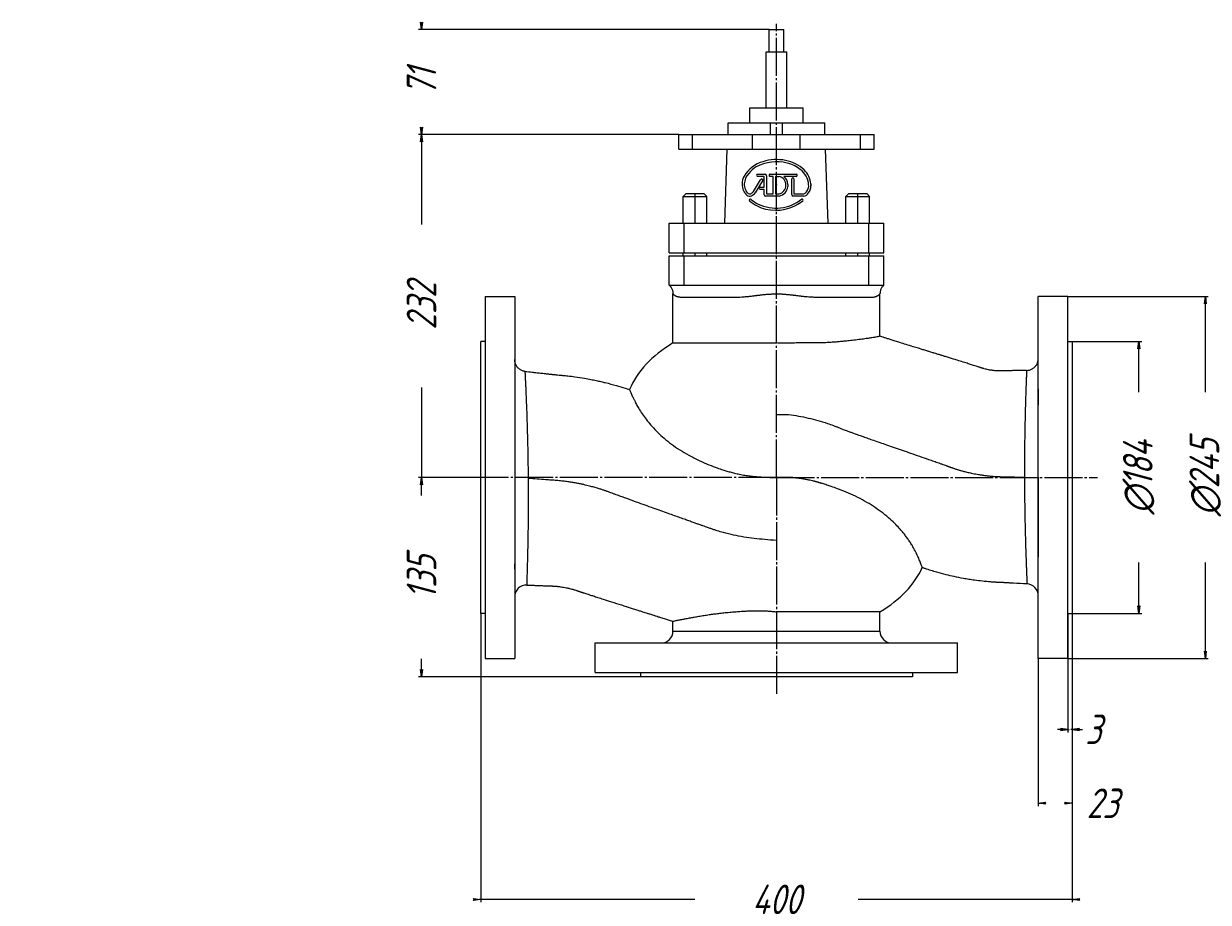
# Model space of a CAD drawing. Header units: millimetres. Extents: x 0 to 1304, y -711 to 299.
# Tile 2 of 3: x 0 to 801, y -296 to 299. Entities that reach past the tile are written whole.
import ezdxf

# ---------------------------------------------------------------- set-up
doc = ezdxf.new("R2010")
doc.units = ezdxf.units.MM
doc.linetypes.add('K5LT_AXLED', pattern=[30.192476, 25.692476, -1.5, 1.5, -1.5])
doc.linetypes.add('K5LT_THIN', pattern=[0])
doc.layers.add('Системный слой', color=7, linetype='Continuous')
doc.styles.add('KDIMTEXTSTYLE', font='GOST_AU.SHX', dxfattribs={"width": 0.96, "oblique": 15, "height": 5})
doc.dimstyles.new('KDIMSTYLE (1.00)', dxfattribs={"dimtxt": 5, "dimasz": 1, "dimexe": 2, "dimexo": 0, "dimgap": 1, "dimtad": 1, "dimtxsty": 'KDIMTEXTSTYLE', "dimsah": 1, "dimcen": 0, "dimdle": 1, "dimadec": 0, "dimazin": 0, "dimtfac": 0.667, "dimtmove": 0, "dimatfit": 3, "dimfxl": 1, "dimtvp": 1, "dimtolj": 1, "dimtzin": 0, "dimarcsym": 0})

# ---------------------------------------------------------------- blocks, each defined once
blk = doc.blocks.new('U1')
at = {"layer": 'Системный слой', "color": 30, "linetype": 'K5LT_AXLED', "lineweight": 9, "true_color": 0xff8000}
for q in [(509, 298.5), (292, -8.5), (726, -8.5), (509, -155.5)]:
    blk.add_line((509, -8.5), q, dxfattribs=at)
blk = doc.blocks.new('KDIMARROW_01')
at = {"layer": 'Системный слой'}
blk.add_hatch(color=0, dxfattribs=at).paths.add_polyline_path([(-5, -0.66), (0, 0), (-5, 0.66), (-4.5, 0)])
at = {"layer": 'Системный слой', "color": 0, "linetype": 'K5LT_THIN', "lineweight": 9}
for p, q in [((-4.5, 0), (-5, 0.66)), ((-5, 0.66), (0, 0)), ((0, 0), (-5, -0.66)), ((-5, -0.66), (-4.5, 0)), ((0, 0), (-1, 0))]:
    blk.add_line(p, q, dxfattribs=at)
blk = doc.blocks.new('KDIMARROW_02')
at = {"layer": 'Системный слой'}
blk.add_hatch(color=0, dxfattribs=at).paths.add_polyline_path([(4.5, 0), (5, 0.66), (0, 0), (5, -0.66)])
at = {"layer": 'Системный слой', "color": 0, "linetype": 'K5LT_THIN', "lineweight": 9}
for p, q in [((0, 0), (-1, 0)), ((5, 0.66), (0, 0)), ((0, 0), (5, -0.66)), ((0, 0), (7, 0)), ((4.5, 0), (5, 0.66)), ((5, -0.66), (4.5, 0))]:
    blk.add_line(p, q, dxfattribs=at)

msp = doc.modelspace()

# ---------------------------------------------------------------- linework, layer by layer
at = {"layer": 'Системный слой', "color": 7, "linetype": 'K5LT_THIN', "lineweight": 9}
for p, q in [((504, 294.5), (509, 294.5)), ((504, 279.5), (504, 294.5)), ((509, 294.5), (514, 294.5)), ((514, 279.5), (514, 294.5)), ((502, 279.5), (509, 279.5)), ((502, 241.5), (502, 279.5)), ((509, 279.5), (516, 279.5)), ((516, 241.5), (516, 279.5)), ((491, 241.5), (509, 241.5)), ((491, 231.5), (491, 241.5)), ((509, 241.5), (527, 241.5)), ((527, 231.5), (527, 241.5)), ((476.243, 231.5), (505, 231.5)), ((476.243, 223.5), (476.243, 231.5)), ((505, 223.5), (505, 231.5)), ((505, 231.5), (513, 231.5)), ((513, 231.5), (541.757, 231.5)), ((513, 223.5), (513, 231.5)), ((541.757, 223.5), (541.757, 231.5)), ((443, 223.5), (452.12, 223.5)), ((443, 213.5), (443, 223.5)), ((452.12, 213.5), (452.12, 223.5)), ((452.12, 223.5), (492.875, 223.5)), ((492.875, 213.5), (492.875, 223.5)), ((492.875, 223.5), (525.125, 223.5)), ((525.125, 223.5), (565.88, 223.5)), ((525.125, 213.5), (525.125, 223.5)), ((565.88, 213.5), (565.88, 223.5)), ((565.88, 223.5), (575, 223.5)), ((575, 213.5), (575, 223.5)), ((443, 213.5), (452.12, 213.5)), ((452.12, 213.5), (492.875, 213.5)), ((474, 163.5), (475.746, 213.5)), ((492.875, 213.5), (525.125, 213.5)), ((525.125, 213.5), (565.88, 213.5)), ((544, 163.5), (542.254, 213.5)), ((565.88, 213.5), (575, 213.5)), ((493.518, 185.035), (498.258, 192.935)), ((496.038, 196.675), (501.458, 196.695)), ((500.338, 195.155), (496.098, 195.175)), ((498.258, 192.935), (498.378, 193.035)), ((498.378, 193.035), (498.398, 193.135)), ((500.558, 195.075), (500.338, 195.155)), ((500.718, 194.835), (500.558, 195.075)), ((500.738, 187.895), (500.718, 194.835)), ((502.278, 195.555), (502.278, 183.295)), ((506.878, 195.155), (504.538, 195.175)), ((504.598, 196.695), (522.538, 196.695)), ((506.878, 183.295), (506.878, 195.155)), ((508.398, 195.155), (508.398, 183.295)), ((508.398, 195.155), (510.818, 195.155)), ((522.358, 195.155), (513.998, 195.135)), ((519.318, 182.915), (519.318, 193.495)), ((520.818, 193.595), (520.838, 183.295)), ((499.498, 192.155), (494.698, 184.035)), ((500.738, 186.335), (497.938, 186.355)), ((497.958, 187.875), (500.738, 187.895)), ((500.738, 182.795), (500.738, 186.335)), ((516.798, 189.795), (516.798, 188.235)), ((532.258, 190.075), (532.298, 188.815)), ((446, 181.5), (448, 183.5)), ((446, 163.5), (446, 181.5)), ((446, 181.5), (454, 181.5)), ((448, 183.5), (454, 183.5)), ((454, 183.5), (460, 183.5)), ((454, 181.5), (454, 183.5)), ((454, 163.5), (454, 181.5)), ((454, 181.5), (462, 181.5)), ((462, 181.5), (460, 183.5)), ((462, 163.5), (462, 181.5)), ((510.918, 181.835), (501.538, 181.855)), ((502.278, 183.295), (506.878, 183.295)), ((508.398, 183.295), (510.738, 183.295)), ((527.558, 181.835), (520.318, 181.855)), ((520.838, 183.295), (527.518, 183.315)), ((556, 181.5), (558, 183.5)), ((556, 163.5), (556, 181.5)), ((556, 181.5), (564, 181.5)), ((558, 183.5), (564, 183.5)), ((564, 181.5), (564, 183.5)), ((564, 183.5), (570, 183.5)), ((564, 163.5), (564, 181.5)), ((564, 181.5), (572, 181.5)), ((572, 181.5), (570, 183.5)), ((572, 163.5), (572, 181.5)), ((436.5, 143.5), (436.5, 163.5)), ((436.5, 163.5), (446.5, 163.5)), ((446.5, 143.5), (446.5, 163.5)), ((446.5, 163.5), (571.5, 163.5)), ((571.5, 163.5), (581.5, 163.5)), ((571.5, 143.5), (571.5, 163.5)), ((581.5, 143.5), (581.5, 163.5)), ((436.5, 143.5), (446.5, 143.5)), ((436.5, 141.5), (446.5, 141.5)), ((436.5, 121.5), (436.5, 141.5)), ((446, 141.5), (446, 143.5)), ((446.5, 143.5), (571.5, 143.5)), ((446.5, 121.5), (446.5, 141.5)), ((446.5, 141.5), (571.5, 141.5)), ((454, 141.5), (454, 143.5)), ((462, 141.5), (462, 143.5)), ((556, 141.5), (556, 143.5)), ((564, 141.5), (564, 143.5)), ((571.5, 143.5), (581.5, 143.5)), ((571.5, 121.5), (571.5, 141.5)), ((571.5, 141.5), (581.5, 141.5)), ((572, 141.5), (572, 143.5)), ((581.5, 121.5), (581.5, 141.5)), ((436.5, 121.5), (446.5, 121.5)), ((446.5, 121.5), (480.229, 121.5)), ((480.229, 121.5), (537.771, 121.5)), ((537.771, 121.5), (571.5, 121.5)), ((571.5, 121.5), (581.5, 121.5)), ((312, 114), (312, -8.5)), ((312, 114), (332, 114)), ((332, 114), (332, -8.5)), ((439, 82.448), (439, 115.681)), ((443.936, 113.5), (483.18, 113.5)), ((534.82, 113.5), (574.064, 113.5)), ((579, 87.022), (579, 115.68)), ((686, -8.5), (686, 114)), ((706, 114), (686, 114)), ((706, -8.5), (706, 114)), ((309, -8.5), (309, 83.5)), ((312, 83.5), (309, 83.5)), ((439, 82.448), (509, 82.448)), ((706, 83.5), (709, 83.5)), ((709, 83.5), (709, -8.5)), ((686, 51.327), (686, 40.556)), ((309, -100.5), (309, -8.5)), ((312, -8.5), (312, -131)), ((332, -8.5), (332, -131)), ((518.439, -8.5), (509, -8.5)), ((686, -131), (686, -8.5)), ((686, -8.501), (686, -62.254)), ((706, -131), (706, -8.5)), ((709, -8.5), (709, -100.5)), ((332, -70.56), (332, -66.934)), ((312, -100.5), (309, -100.5)), ((579, -99.448), (509, -99.448)), ((579, -112.5), (579, -99.448)), ((706, -100.5), (709, -100.5)), ((439, -112.5), (439, -105.885)), ((439, -112.5), (509, -112.5)), ((509, -112.5), (579, -112.5)), ((386.5, -140.5), (386.5, -120.5)), ((386.5, -120.5), (509, -120.5)), ((509, -120.5), (631.5, -120.5)), ((631.5, -140.5), (631.5, -120.5)), ((312, -131), (332, -131)), ((706, -131), (686, -131)), ((386.5, -140.5), (509, -140.5)), ((417, -140.5), (417, -143.5)), ((509, -143.5), (417, -143.5)), ((509, -140.5), (631.5, -140.5)), ((601, -143.5), (509, -143.5)), ((601, -140.5), (601, -143.5))]:
    msp.add_line(p, q, dxfattribs=at)
for centre, radius, start, end in [((505.568, 184.705), 21.193, 105.628396, 150.083963), ((504.753, 185.474), 18.634, 120.346506, 141.260349), ((509.145, 175.931), 29.106, 75.853001, 118.316124), ((509.068, 176.276), 30.274, 78.432815, 107.710839), ((510.879, 182.051), 24.26, 46.109006, 79.888384), ((511.571, 183.386), 21.291, 50.415922, 77.282834), ((495.98, 189.933), 10.279, 148.691137, 207.201762), ((499.223, 189.167), 12.023, 138.495599, 175.384106), ((496.308, 195.934), 0.788, 110.004366, 254.576854), ((499.026, 192.724), 0.75, 60.20314, 146.788326), ((499.005, 192.728), 0.756, 310.675843, 58.695957), ((501.285, 195.705), 1.005, 351.403985, 80.050811), ((504.795, 195.926), 0.794, 104.310482, 251.168514), ((509.266, 189.235), 6.12, 283.922671, 75.304379), ((509.89, 189.576), 6.912, 1.811082, 53.528969), ((520.083, 193.319), 0.785, 20.570552, 167.057598), ((522.302, 195.942), 0.789, 274.084371, 72.582309), ((516.826, 188.562), 13.974, 4.401262, 53.497054), ((516.809, 188.457), 15.534, 5.978475, 45.492411), ((493.397, 188.174), 7.187, 204.14025, 232.466995), ((496.06, 189.894), 8.825, 178.433455, 204.635787), ((493.451, 188.156), 5.75, 199.73311, 231.844837), ((490.017, 187.303), 4.172, 291.972509, 327.055178), ((498.15, 187.112), 0.786, 104.120831, 254.371473), ((509.175, 189.337), 7.703, 283.080262, 351.769252), ((525.827, 187.614), 4.62, 291.469612, 319.841044), ((523.844, 188.875), 6.956, 322.443154, 6.272353), ((523.414, 189.111), 8.89, 323.269883, 358.089029), ((490.91, 184.953), 3.117, 232.647009, 291.620854), ((490.913, 185.002), 1.703, 233.422308, 292.999743), ((491.407, 179.054), 0.789, 41.371127, 212.077087), ((507.792, 198.443), 26.138, 229.27323, 256.427407), ((504.331, 192.862), 18.128, 227.133613, 244.68171), ((489.622, 188.054), 6.475, 292.10656, 321.633235), ((508.665, 201.336), 27.643, 244.073444, 308.939831), ((501.788, 182.878), 1.053, 184.52637, 256.273439), ((508.539, 201.509), 29.294, 256.415933, 308.409364), ((520.407, 182.94), 1.089, 181.321779, 265.341546), ((526.19, 179.086), 0.764, 315.928369, 101.417924), ((526.373, 186.883), 5.186, 283.219081, 323.448208), ((340, -89.313), 8, 87.796056, 179.99748), ((678, -88.573), 8, 0.002153, 86.857138), ((431, -112.5), 8, 270, 0), ((587, -112.5), 8, 180, 270)]:
    msp.add_arc(centre, radius, start, end, dxfattribs=at)
for centre, start_param, end_param in [((509, 34.125), 2.320803, 2.8848888), ((509, -51.125), 5.4623956, 6.000793)]:
    msp.add_ellipse(centre, major_axis=(102.693, 0), ratio=0.6431204, start_param=start_param, end_param=end_param, dxfattribs=at)
for points, knots in [([(436.5, 121.5), (436.642, 121.365), (436.89, 121.112), (437.313, 120.62), (437.774, 119.98), (438.243, 119.135), (438.617, 118.201), (438.872, 117.227), (438.983, 116.379), (439, 115.861), (439, 115.676)], [0, 0, 0, 0, 0.993229, 1.7944173, 3.2876767, 4.9787703, 6.6767814, 8.374563, 10.0651138, 11, 11, 11, 11]), ([(581.5, 121.5), (581.414, 121.419), (581.246, 121.252), (580.949, 120.931), (580.537, 120.427), (580.056, 119.704), (579.609, 118.805), (579.277, 117.854), (579.09, 116.979), (579.012, 116.25), (579, 115.851), (579, 115.676)], [0, 0, 0, 0, 0.6535902, 1.3100717, 2.412895, 4.2498708, 6.0975009, 7.9498352, 9.7991778, 11.0316335, 12, 12, 12, 12]), ([(439, 115.676), (439, 115.677), (439.005, 115.674), (439.033, 115.653), (439.086, 115.61), (439.157, 115.543), (439.273, 115.429), (439.454, 115.261), (439.674, 115.082), (439.869, 114.95), (440.052, 114.824), (440.268, 114.672), (440.551, 114.484), (440.847, 114.308), (441.115, 114.173), (441.39, 114.058), (441.761, 113.931), (442.309, 113.783), (443.039, 113.638), (443.621, 113.547), (443.936, 113.5)], [0, 0, 0, 0, 0.6672979, 1.8211515, 2.7118849, 3.4730104, 4.6170819, 6.1599029, 7.5693155, 8.547467, 9.1795522, 10.1552725, 11.3617459, 12.5249256, 13.3537556, 14.0731642, 15.185491, 16.7648241, 18.8127574, 21, 21, 21, 21]), ([(483.18, 113.5), (483.943, 113.538), (485.335, 113.607), (487.249, 113.724), (488.717, 113.835), (489.825, 113.937), (490.699, 114.029), (491.643, 114.142), (492.708, 114.28), (493.871, 114.436), (494.884, 114.57), (495.703, 114.674), (496.354, 114.752), (497.024, 114.827), (497.815, 114.915), (498.854, 115.035), (500.139, 115.18), (501.531, 115.326), (502.809, 115.441), (503.798, 115.512), (504.6, 115.558), (505.419, 115.596), (506.445, 115.635), (507.672, 115.666), (508.547, 115.675), (509, 115.676)], [0, 0, 0, 0, 2.6142332, 4.737985, 6.3712553, 7.3851458, 8.270138, 9.1164868, 10.3154655, 11.5394348, 12.6387575, 13.3510589, 13.9771314, 14.5689317, 15.327858, 16.2995028, 17.5919169, 19.0350293, 20.2806847, 21.2282576, 21.8414008, 22.5567263, 23.5468919, 24.7303841, 26, 26, 26, 26]), ([(509, 115.676), (509.425, 115.677), (510.221, 115.673), (511.32, 115.651), (512.273, 115.62), (513.256, 115.572), (514.449, 115.493), (515.926, 115.368), (517.442, 115.218), (518.753, 115.08), (519.692, 114.983), (520.392, 114.907), (521.048, 114.83), (521.88, 114.725), (523.28, 114.539), (524.73, 114.34), (526.119, 114.169), (527.144, 114.059), (528.338, 113.945), (529.942, 113.811), (531.736, 113.686), (533.436, 113.582), (534.416, 113.524), (534.82, 113.5)], [0, 0, 0, 0, 1.0989653, 2.0605387, 2.8517872, 3.5849753, 4.6261147, 5.9637482, 7.4496941, 8.6198839, 9.449079, 9.9731966, 10.5107864, 11.2249211, 12.2335879, 14.3412418, 15.249883, 16.1600232, 17.2766091, 18.7270908, 20.9219144, 22.7290626, 24, 24, 24, 24]), ([(574.064, 113.5), (574.411, 113.544), (575.002, 113.622), (575.711, 113.759), (576.181, 113.887), (576.52, 114.008), (576.819, 114.141), (577.132, 114.307), (577.418, 114.477), (577.644, 114.62), (577.819, 114.733), (577.98, 114.834), (578.154, 114.951), (578.369, 115.117), (578.582, 115.304), (578.758, 115.469), (578.873, 115.566), (578.953, 115.631), (578.993, 115.667), (579, 115.675), (579, 115.676)], [0, 0, 0, 0, 2.4235402, 4.3402789, 5.6890672, 6.4699052, 7.4021781, 8.5172118, 9.6162308, 10.4866516, 11.1533344, 11.8027224, 12.6256925, 13.6272074, 15.1898577, 16.5790688, 17.7948406, 18.8580481, 20.1713246, 21, 21, 21, 21]), ([(579, 87.022), (579, 87.022), (578.976, 87.016), (578.653, 86.942), (577.62, 86.718), (576.181, 86.424), (574.516, 86.117), (572.663, 85.837), (570.231, 85.474), (566.845, 84.995), (562.681, 84.454), (558.51, 83.971), (554.799, 83.589), (551.59, 83.297), (548.345, 83.035), (545.038, 82.812), (541.473, 82.613), (538.115, 82.493), (534.821, 82.461), (531.729, 82.46), (528.768, 82.468), (526.051, 82.476), (523.611, 82.463), (521.236, 82.433), (518.872, 82.409), (516.169, 82.402), (513.424, 82.394), (510.949, 82.412), (509.556, 82.436), (509, 82.448)], [0, 0, 0, 0, 0.3425462, 2.2149873, 3.9276215, 5.6093494, 6.9710553, 8.1381418, 9.5441608, 11.4294864, 13.4488858, 15.1695738, 16.4467547, 17.5795309, 18.5514537, 19.7241675, 20.7924516, 21.8947315, 22.7783996, 23.717264, 24.5893481, 25.3160198, 26.0178186, 26.6354696, 27.2938932, 27.9742679, 28.8618138, 29.5451163, 30, 30, 30, 30]), ([(678.126, 63.876), (675.85, 63.841), (673.124, 63.798), (670.278, 63.753), (669.585, 63.742), (669.221, 63.736), (668.735, 63.729), (668.258, 63.721), (667.863, 63.715), (667.692, 63.712), (667.597, 63.711), (667.487, 63.709), (667.322, 63.706), (667.088, 63.703), (666.735, 63.697), (666.331, 63.69), (665.938, 63.685), (665.663, 63.681), (665.423, 63.678), (665.13, 63.674), (664.696, 63.669), (664.121, 63.662), (663.585, 63.656), (663.194, 63.65), (662.972, 63.646), (662.804, 63.643), (662.656, 63.639), (662.54, 63.635), (662.452, 63.631), (662.391, 63.628), (662.356, 63.625), (662.329, 63.623), (662.294, 63.62), (662.257, 63.617), (662.22, 63.614), (662.191, 63.613), (662.162, 63.611), (662.132, 63.61), (662.1, 63.609), (662.056, 63.607), (661.981, 63.604), (661.736, 63.596), (661.344, 63.585), (660.698, 63.575), (659.855, 63.573), (658.773, 63.595), (657.695, 63.646), (656.488, 63.732), (655.261, 63.856), (653.81, 64.054), (652.347, 64.307), (650.783, 64.645), (649.676, 64.932), (649.026, 65.117), (648.845, 65.169), (648.722, 65.206), (648.655, 65.225), (648.635, 65.231), (648.611, 65.239), (648.573, 65.25), (648.541, 65.259), (648.52, 65.266), (648.516, 65.267), (648.51, 65.269), (648.502, 65.271), (648.491, 65.274), (648.478, 65.278), (648.464, 65.282), (648.449, 65.287), (648.426, 65.294), (648.397, 65.303), (648.364, 65.314), (648.334, 65.324), (648.305, 65.333), (648.267, 65.346), (648.216, 65.363), (648.15, 65.386), (648.062, 65.415), (647.927, 65.461), (647.721, 65.531), (647.393, 65.642), (646.916, 65.802), (646.208, 66.037), (645.255, 66.351), (643.927, 66.784), (642.005, 67.404), (639.346, 68.25), (636.012, 69.298), (631.933, 70.568), (628.57, 71.606), (626.027, 72.389), (624.652, 72.812), (623.027, 73.311), (621.742, 73.705), (620.621, 74.05), (619.877, 74.278), (618.816, 74.603), (617.439, 75.025), (616.225, 75.397), (615.23, 75.702), (613.994, 76.081), (612.268, 76.61), (610.248, 77.229), (608.705, 77.703), (607.008, 78.223), (604.62, 78.957), (601.039, 80.06), (596.873, 81.349), (592.832, 82.606), (589.452, 83.666), (586.652, 84.551), (584.231, 85.323), (582.158, 85.99), (580.451, 86.545), (579.438, 86.878), (579, 87.022)], [0, 0, 0, 0, 7.7184492, 9.2435009, 9.6552886, 10.0670763, 10.478864, 11.3024395, 11.6873994, 11.8165066, 11.8831402, 12.0085846, 12.1913957, 12.4433967, 12.799108, 13.391501, 13.8174589, 14.1225006, 14.3304108, 14.6288104, 15.1171345, 15.7959249, 16.5865618, 16.9339291, 17.119427, 17.3424159, 17.5034482, 17.6188232, 17.7388185, 17.7995438, 17.8285829, 17.8576593, 17.8904119, 17.9487151, 17.9837708, 18.0149492, 18.0470032, 18.0814577, 18.1178185, 18.1559673, 18.2295072, 18.3735418, 18.9884037, 19.5578631, 20.5641901, 21.8488032, 23.2273967, 24.220566, 25.9531304, 27.408385, 29.1867584, 30.9873022, 32.8318034, 33.0646638, 33.2802551, 33.4709103, 33.49853, 33.5168001, 33.541036, 33.5847757, 33.6505345, 33.655706, 33.6596736, 33.6650782, 33.6754193, 33.6883735, 33.702929, 33.7221618, 33.7401089, 33.7539443, 33.8018274, 33.8453613, 33.872382, 33.9071409, 33.9495297, 34.0089112, 34.088032, 34.186892, 34.3247759, 34.57367, 34.9055507, 35.503326, 36.3077458, 37.4088891, 38.9192354, 41.0350412, 44.2595088, 48.3862863, 52.8872855, 58.7404971, 60.327072, 61.9097463, 63.6196188, 66.0911166, 66.4680956, 67.5984101, 68.7269261, 70.2324211, 72.4846318, 73.0317171, 73.7615389, 76.8669064, 79.1543802, 80.9250542, 82.343067, 85.1727756, 89.3998381, 95.0449133, 99.9621997, 103.751892, 107.0590135, 109.9192275, 112.3691331, 114.4446255, 116, 116, 116, 116]), ([(339.126, 63.216), (338.86, 63.246), (338.422, 63.316), (337.679, 63.5), (336.898, 63.773), (336.018, 64.206), (335.188, 64.751), (334.427, 65.4), (333.749, 66.142), (333.169, 66.964), (332.699, 67.848), (332.345, 68.776), (332.11, 69.73), (332.014, 70.532), (332, 71.011), (332, 71.168)], [0, 0, 0, 0, 1.0964616, 1.8216878, 3.1434385, 4.4848422, 5.8425412, 7.211287, 8.5857879, 9.9606185, 11.3303221, 12.6895152, 14.0329884, 15.3558007, 16, 16, 16, 16]), ([(678.126, 63.876), (678.206, 63.878), (678.367, 63.883), (678.688, 63.902), (679.244, 63.961), (680.031, 64.118), (680.953, 64.419), (681.844, 64.836), (682.686, 65.366), (683.461, 66.001), (684.153, 66.73), (684.748, 67.539), (685.235, 68.413), (685.607, 69.332), (685.859, 70.278), (685.979, 71.131), (686, 71.663), (686, 71.875)], [0, 0, 0, 0, 0.3491176, 0.6984224, 1.397032, 2.7750378, 4.176765, 5.5991261, 7.037433, 8.4862079, 9.9398163, 11.3925058, 12.8385144, 14.2721813, 15.6880518, 17.0809755, 18, 18, 18, 18]), ([(339.125, 63.216), (340.707, 63.042), (342.655, 62.828), (344.841, 62.588), (345.685, 62.495), (346.64, 62.39), (347.904, 62.251), (349.412, 62.085), (351.106, 61.899), (352.493, 61.747), (353.691, 61.614), (354.493, 61.522), (355.515, 61.406), (356.471, 61.304), (357.568, 61.197), (358.643, 61.1), (360.207, 60.962), (362.096, 60.783), (364.865, 60.529), (368.324, 60.154), (373.324, 59.512), (378.538, 58.699), (383.315, 57.826), (386.99, 57.082), (390.216, 56.372), (394.79, 55.292), (400.235, 53.852), (405.692, 52.206), (408.648, 51.238), (409.672, 50.894)], [0, 0, 0, 0, 1.9942967, 2.4559362, 2.7570753, 3.0582145, 3.6604928, 4.3510106, 4.9582826, 5.8017539, 6.0892481, 6.4760208, 6.8113691, 7.3845605, 7.6779933, 8.1904796, 8.7394259, 9.6397018, 10.6131409, 12.0951609, 14.1266132, 16.8877639, 18.7168103, 20.2110008, 21.5876932, 22.8569307, 26.101033, 28.6459345, 30, 30, 30, 30]), ([(341.318, -9.05), (341.291, -5.672), (341.219, 0.661), (341.07, 9.321), (340.905, 16.776), (340.728, 23.44), (340.536, 29.771), (340.318, 36.119), (340.086, 42.197), (339.866, 47.486), (339.694, 51.363), (339.571, 54.059), (339.484, 55.912), (339.417, 57.32), (339.365, 58.387), (339.324, 59.242), (339.286, 60.006), (339.246, 60.813), (339.202, 61.692), (339.158, 62.576), (339.131, 63.109), (339.125, 63.216), (339.125, 63.216)], [0, 0, 0, 0, 2.0333767, 3.8130677, 5.3198796, 6.765665, 8.2155692, 9.7284182, 11.4868575, 13.1631751, 14.5787003, 15.5546219, 16.359255, 17.0392801, 17.6186379, 18.0915804, 18.5663514, 19.1114345, 19.8519988, 20.8387554, 22.1095432, 23, 23, 23, 23]), ([(678.126, 63.876), (678.126, 63.876), (678.123, 63.815), (678.097, 63.175), (678.017, 61.213), (677.897, 58.155), (677.744, 54.03), (677.57, 48.971), (677.389, 43.173), (677.219, 36.962), (677.064, 30.391), (676.931, 23.528), (676.816, 15.887), (676.733, 7.812), (676.692, -0.441), (676.69, -5.757), (676.696, -8.318)], [0, 0, 0, 0, 0.3519245, 1.7092033, 3.0682644, 4.4366641, 5.8060828, 7.1828567, 8.5014485, 9.7640402, 10.9331807, 12.1184117, 13.282032, 14.6351446, 15.8609615, 17, 17, 17, 17]), ([(409.672, 50.893), (409.672, 50.893), (409.717, 50.782), (409.924, 50.266), (410.271, 49.427), (410.723, 48.365), (411.237, 47.198), (411.816, 45.935), (412.501, 44.502), (413.415, 42.627), (414.678, 40.218), (416.435, 37.183), (418.705, 33.685), (421.516, 29.865), (424.823, 25.916), (428.646, 21.912), (433.034, 17.895), (438.021, 13.92), (443.628, 10.047), (449.871, 6.334), (456.493, 2.966), (462.916, 0.176), (468.324, -1.868), (472.406, -3.249), (475.524, -4.234), (478.405, -5.053), (481.551, -5.837), (484.99, -6.567), (488.518, -7.182), (491.95, -7.659), (495.2, -7.998), (498.488, -8.237), (501.881, -8.402), (505.437, -8.495), (507.813, -8.506), (509, -8.5)], [0, 0, 0, 0, 1.1189798, 2.3141424, 3.4574679, 4.4908775, 5.4123978, 6.2076854, 7.0440236, 7.9755737, 9.1498215, 10.4310834, 11.8459113, 13.2715368, 14.6948995, 16.1371122, 17.6128815, 19.143574, 20.7321255, 22.384172, 24.1197115, 25.7394835, 27.0502929, 27.9464292, 28.5799145, 29.2034339, 29.9160893, 30.7125676, 31.5145717, 32.2731227, 32.9883779, 33.6639265, 34.4407058, 35.2205933, 36, 36, 36, 36]), ([(509, 34.125), (511.762, 34.195), (514.514, 34.166), (521.717, 33.605), (526.153, 32.654), (532.71, 31.174), (534.878, 30.625), (539.175, 29.422), (541.308, 28.765), (544.794, 27.595), (546.158, 27.112), (548.193, 26.354), (548.87, 26.096), (549.882, 25.7), (550.219, 25.566), (550.889, 25.299), (551.222, 25.163), (551.864, 24.906), (552.174, 24.784), (552.845, 24.52), (553.207, 24.38), (553.99, 24.077), (554.412, 23.916), (555.323, 23.57), (555.812, 23.386), (556.868, 22.99), (557.434, 22.78), (558.653, 22.329), (559.305, 22.089), (560.707, 21.577), (561.456, 21.305), (563.061, 20.724), (563.917, 20.416), (565.747, 19.761), (566.721, 19.414), (568.796, 18.676), (569.898, 18.287), (572.239, 17.461), (573.477, 17.026), (576.099, 16.107), (577.482, 15.624), (580.396, 14.609), (581.927, 14.077), (585.134, 12.963), (586.811, 12.383), (590.302, 11.174), (592.116, 10.548), (595.858, 9.254), (597.788, 8.588), (601.726, 7.226), (603.734, 6.532), (607.772, 5.131), (609.801, 4.426), (613.028, 3.297), (614.228, 2.878), (616.524, 2.068), (617.622, 1.68), (619.373, 1.056), (620.027, 0.822), (621.28, 0.371), (621.881, 0.154), (622.911, -0.222), (623.342, -0.379), (623.974, -0.613), (624.176, -0.687), (624.569, -0.834), (624.761, -0.906), (625.08, -1.025), (625.208, -1.073), (625.475, -1.172), (625.614, -1.223), (625.903, -1.33), (626.053, -1.384), (626.367, -1.498), (626.53, -1.557), (626.87, -1.678), (627.047, -1.741), (627.416, -1.87), (627.609, -1.937), (628.009, -2.075), (628.217, -2.147), (628.652, -2.294), (628.878, -2.369), (629.35, -2.525), (629.595, -2.606), (630.107, -2.771), (630.374, -2.856), (630.93, -3.031), (631.219, -3.121), (631.823, -3.306), (632.137, -3.4), (632.792, -3.594), (633.134, -3.694), (633.846, -3.897), (634.216, -4.001), (634.99, -4.213), (635.393, -4.321), (636.234, -4.541), (636.672, -4.653), (637.586, -4.88), (638.062, -4.996), (639.056, -5.229), (639.573, -5.346), (640.654, -5.583), (641.218, -5.702), (642.394, -5.941), (643.007, -6.06), (644.287, -6.298), (644.954, -6.415), (646.348, -6.647), (647.075, -6.761), (648.593, -6.983), (649.385, -7.09), (651.039, -7.296), (651.902, -7.393), (653.706, -7.576), (654.647, -7.659), (656.614, -7.809), (657.641, -7.874), (659.228, -7.952), (659.787, -7.976), (660.907, -8.016), (661.469, -8.031), (662.661, -8.057), (663.293, -8.058), (664.542, -8.078), (665.159, -8.092), (666.44, -8.116), (667.104, -8.13), (670.744, -8.201), (673.72, -8.259), (676.696, -8.318)], [0, 0, 0, 0, 0.04734594, 0.04734594, 0.12469756, 0.12469756, 0.16313717, 0.16313717, 0.2015297, 0.2015297, 0.22643909, 0.22643909, 0.23890775, 0.23890775, 0.24514678, 0.24514678, 0.25133202, 0.25133202, 0.25706064, 0.25706064, 0.26374415, 0.26374415, 0.27151525, 0.27151525, 0.28052064, 0.28052064, 0.29092078, 0.29092078, 0.30288889, 0.30288889, 0.31660886, 0.31660886, 0.33227169, 0.33227169, 0.35006978, 0.35006978, 0.37018836, 0.37018836, 0.39279303, 0.39279303, 0.41801213, 0.41801213, 0.44591213, 0.44591213, 0.47646388, 0.47646388, 0.50949671, 0.50949671, 0.54463669, 0.54463669, 0.58122422, 0.58122422, 0.61820486, 0.61820486, 0.64008175, 0.64008175, 0.66012505, 0.66012505, 0.67207941, 0.67207941, 0.68306361, 0.68306361, 0.6909655, 0.6909655, 0.69466386, 0.69466386, 0.69818812, 0.69818812, 0.70053991, 0.70053991, 0.70308549, 0.70308549, 0.70584226, 0.70584226, 0.7088277, 0.7088277, 0.71206077, 0.71206077, 0.71556199, 0.71556199, 0.71935362, 0.71935362, 0.72345978, 0.72345978, 0.72790662, 0.72790662, 0.73272254, 0.73272254, 0.73793836, 0.73793836, 0.74358755, 0.74358755, 0.74970655, 0.74970655, 0.756335, 0.756335, 0.76351612, 0.76351612, 0.7712971, 0.7712971, 0.77972954, 0.77972954, 0.78887, 0.78887, 0.7987806, 0.7987806, 0.80952979, 0.80952979, 0.82119317, 0.82119317, 0.83385462, 0.83385462, 0.84760746, 0.84760746, 0.86255608, 0.86255608, 0.87881767, 0.87881767, 0.89652457, 0.89652457, 0.90615946, 0.90615946, 0.91582738, 0.91582738, 0.92669729, 0.92669729, 0.93732822, 0.93732822, 0.94875945, 0.94875945, 1, 1, 1, 1]), ([(340.308, -81.319), (340.308, -81.319), (340.314, -81.132), (340.343, -80.328), (340.389, -79.007), (340.46, -76.945), (340.562, -73.849), (340.694, -69.499), (340.845, -64.031), (340.995, -57.683), (341.132, -50.736), (341.245, -43.3), (341.326, -35.603), (341.372, -27.455), (341.377, -18.661), (341.346, -12.43), (341.32, -9.192)], [0, 0, 0, 0, 0.9836112, 1.8782895, 2.7948276, 3.8087338, 5.0198776, 6.3603301, 7.758183, 9.1109916, 10.4467306, 11.7431732, 13.0150861, 14.2274031, 15.5597715, 17, 17, 17, 17]), ([(509, -51.125), (506.362, -50.965), (503.726, -50.774), (496.345, -50.114), (491.583, -49.668), (484.569, -48.485), (482.26, -48.039), (477.694, -47.03), (475.431, -46.47), (471.739, -45.452), (470.297, -45.028), (468.148, -44.357), (467.435, -44.128), (466.369, -43.775), (466.014, -43.656), (465.315, -43.418), (464.972, -43.298), (464.275, -43.054), (463.921, -42.93), (463.157, -42.662), (462.746, -42.517), (461.859, -42.205), (461.383, -42.037), (460.357, -41.674), (459.808, -41.48), (458.625, -41.061), (457.992, -40.836), (456.632, -40.354), (455.906, -40.096), (454.35, -39.542), (453.52, -39.247), (451.746, -38.615), (450.802, -38.278), (448.79, -37.56), (447.722, -37.178), (445.453, -36.367), (444.252, -35.937), (441.71, -35.027), (440.369, -34.547), (437.544, -33.534), (436.06, -33.001), (432.95, -31.885), (431.324, -31.301), (427.94, -30.084), (426.182, -29.452), (422.555, -28.146), (420.685, -27.473), (416.871, -26.098), (414.926, -25.397), (411.018, -23.986), (409.056, -23.278), (405.979, -22.165), (404.865, -21.762), (402.728, -20.989), (401.705, -20.618), (400.045, -20.016), (399.407, -19.785), (398.185, -19.341), (397.6, -19.129), (396.627, -18.776), (396.239, -18.635), (395.498, -18.364), (395.145, -18.235), (394.538, -18.015), (394.286, -17.923), (393.759, -17.735), (393.484, -17.638), (392.912, -17.438), (392.614, -17.335), (391.991, -17.123), (391.667, -17.013), (390.99, -16.789), (390.637, -16.673), (389.901, -16.436), (389.518, -16.314), (388.717, -16.064), (388.299, -15.936), (387.427, -15.673), (386.973, -15.539), (386.024, -15.265), (385.529, -15.125), (384.495, -14.839), (383.956, -14.694), (382.83, -14.398), (382.242, -14.249), (381.014, -13.944), (380.373, -13.791), (379.033, -13.48), (378.334, -13.324), (376.872, -13.01), (376.109, -12.853), (374.513, -12.54), (373.679, -12.384), (371.935, -12.075), (371.024, -11.923), (369.117, -11.625), (368.12, -11.481), (366.034, -11.201), (364.943, -11.068), (362.659, -10.815), (361.464, -10.699), (359.115, -10.498), (357.958, -10.427), (355.523, -10.247), (354.244, -10.151), (349.083, -9.768), (345.201, -9.48), (341.32, -9.192)], [0, 0, 0, 0, 0.04558831, 0.04558831, 0.12788888, 0.12788888, 0.16840337, 0.16840337, 0.20858672, 0.20858672, 0.23450151, 0.23450151, 0.2474263, 0.2474263, 0.25388174, 0.25388174, 0.26016043, 0.26016043, 0.2666264, 0.2666264, 0.27414003, 0.27414003, 0.28284797, 0.28284797, 0.29291037, 0.29291037, 0.30449993, 0.30449993, 0.31779983, 0.31779983, 0.33300021, 0.33300021, 0.35029242, 0.35029242, 0.36986052, 0.36986052, 0.3918688, 0.3918688, 0.41644412, 0.41644412, 0.44365129, 0.44365129, 0.47345925, 0.47345925, 0.50569506, 0.50569506, 0.53998201, 0.53998201, 0.57565675, 0.57565675, 0.61165939, 0.61165939, 0.63210564, 0.63210564, 0.65087075, 0.65087075, 0.66257632, 0.66257632, 0.67331005, 0.67331005, 0.68043262, 0.68043262, 0.68692758, 0.68692758, 0.69156023, 0.69156023, 0.69658225, 0.69658225, 0.70202694, 0.70202694, 0.70793062, 0.70793062, 0.71433291, 0.71433291, 0.7212771, 0.7212771, 0.72881054, 0.72881054, 0.7369851, 0.7369851, 0.74585771, 0.74585771, 0.75549094, 0.75549094, 0.76595375, 0.76595375, 0.77732229, 0.77732229, 0.78968088, 0.78968088, 0.80312315, 0.80312315, 0.81775344, 0.81775344, 0.83368836, 0.83368836, 0.85105875, 0.85105875, 0.87001196, 0.87001196, 0.89071459, 0.89071459, 0.91070459, 0.91070459, 0.93284227, 0.93284227, 1, 1, 1, 1]), ([(607.626, -69.529), (607.626, -69.529), (607.62, -69.512), (607.544, -69.301), (607.311, -68.639), (606.949, -67.662), (606.475, -66.425), (605.901, -64.992), (605.28, -63.523), (604.713, -62.235), (604.282, -61.297), (603.998, -60.692), (603.826, -60.333), (603.718, -60.094), (603.613, -59.884), (603.47, -59.582), (603.196, -59.027), (602.686, -58.026), (601.851, -56.468), (600.654, -54.397), (599.205, -52.097), (597.62, -49.783), (595.961, -47.552), (594.112, -45.243), (591.79, -42.571), (588.712, -39.356), (584.676, -35.626), (579.873, -31.756), (574.461, -27.979), (568.633, -24.458), (562.467, -21.242), (556.317, -18.468), (550.845, -16.31), (546.5, -14.768), (543.551, -13.792), (541.559, -13.158), (540.259, -12.754), (539.272, -12.452), (538.57, -12.239), (537.982, -12.061), (537.464, -11.907), (536.953, -11.757), (536.477, -11.62), (536.059, -11.511), (535.671, -11.412), (535.196, -11.289), (534.446, -11.102), (533.19, -10.8), (531.383, -10.397), (529.22, -9.962), (527.048, -9.577), (525.054, -9.266), (523.268, -9.021), (521.6, -8.823), (520.003, -8.647), (518.958, -8.546), (518.439, -8.5)], [0, 0, 0, 0, 0.4263347, 2.5207441, 4.5251294, 6.4014257, 8.2095013, 9.9370825, 11.4782051, 12.6500506, 13.4175799, 13.8438906, 14.1151622, 14.2664339, 14.3971955, 14.59564, 14.9624542, 15.6495583, 16.8028025, 18.2695992, 19.8366957, 21.2543856, 22.5943199, 23.9193639, 25.429435, 27.3957927, 29.7182529, 32.2978386, 34.832669, 37.4528138, 40.1135891, 42.6827925, 44.9814853, 46.626858, 47.7619841, 48.3987628, 48.9184788, 49.2583242, 49.5276946, 49.7265898, 49.9249333, 50.1267963, 50.3110597, 50.4654869, 50.5986041, 50.7542471, 50.9995578, 51.4492768, 52.1692625, 53.0323618, 53.8686252, 54.5894776, 55.2399605, 55.849834, 56.4298171, 57, 57, 57, 57]), ([(676.696, -8.318), (676.703, -11.66), (676.736, -17.924), (676.833, -26.812), (676.959, -34.68), (677.103, -41.685), (677.247, -47.558), (677.392, -52.744), (677.542, -57.613), (677.701, -62.331), (677.849, -66.383), (677.967, -69.444), (678.055, -71.659), (678.123, -73.302), (678.179, -74.648), (678.228, -75.796), (678.271, -76.804), (678.311, -77.724), (678.349, -78.574), (678.383, -79.353), (678.414, -80.04), (678.434, -80.485), (678.439, -80.585), (678.439, -80.585)], [0, 0, 0, 0, 2.0981814, 3.9328515, 5.6880996, 7.3059239, 8.7863246, 9.9861038, 11.3399812, 12.8293188, 14.2604629, 15.4308731, 16.3101268, 17.0509861, 17.7211369, 18.3663315, 18.98657, 19.6209931, 20.3179482, 21.0774354, 21.9579062, 23.039397, 24, 24, 24, 24]), ([(678.439, -80.585), (675.384, -80.417), (672.054, -80.234), (668.504, -80.039), (667.99, -80.011), (667.732, -79.997), (667.674, -79.994), (667.596, -79.989), (667.479, -79.983), (667.3, -79.974), (667.031, -79.961), (666.626, -79.941), (666.217, -79.919), (665.897, -79.899), (665.75, -79.887), (665.681, -79.881), (665.634, -79.875), (665.593, -79.87), (665.556, -79.863), (665.531, -79.858), (665.508, -79.853), (665.482, -79.847), (665.449, -79.838), (665.413, -79.828), (665.378, -79.821), (665.351, -79.816), (665.313, -79.81), (665.256, -79.803), (665.172, -79.795), (665.089, -79.789), (665.01, -79.784), (664.938, -79.78), (664.845, -79.776), (664.718, -79.771), (664.54, -79.765), (664.304, -79.758), (664.003, -79.75), (663.573, -79.74), (662.886, -79.725), (662.123, -79.704), (660.994, -79.661), (660.03, -79.62), (659.295, -79.584), (659.152, -79.577), (658.926, -79.565), (658.598, -79.548), (658.106, -79.521), (657.425, -79.482), (656.378, -79.418), (654.651, -79.3), (651.93, -79.085), (647.869, -78.69), (643.423, -78.143), (639.115, -77.501), (634.525, -76.721), (629.455, -75.714), (623.417, -74.309), (616.873, -72.552), (611.49, -70.865), (608.274, -69.756), (607.625, -69.529)], [0, 0, 0, 0, 7.7765796, 8.4764145, 9.0359932, 9.0851168, 9.1342403, 9.1840765, 9.2830363, 9.4311196, 9.6406483, 9.9711882, 10.4560063, 10.6831118, 10.7907054, 10.8275194, 10.8591761, 10.9110701, 10.9331196, 10.9538407, 10.9745618, 10.995358, 11.0194719, 11.064307, 11.0880459, 11.1103032, 11.1335289, 11.1871829, 11.2561549, 11.3465764, 11.398789, 11.4586346, 11.5291155, 11.6352656, 11.7815865, 11.981413, 12.2347451, 12.5482922, 13.0876709, 13.9255739, 14.4606793, 16.1248207, 16.2809627, 16.3325943, 16.4898761, 16.856138, 17.1661122, 17.7438185, 18.589257, 19.8315245, 22.1442936, 25.5275645, 30.2009255, 33.5293017, 36.596146, 42.0352158, 46.6652081, 52.352411, 59.2532453, 61, 61, 61, 61]), ([(340.308, -81.319), (341.778, -81.376), (343.402, -81.438), (345.33, -81.512), (346.186, -81.545), (347.381, -81.591), (348.738, -81.643), (350.162, -81.698), (351.554, -81.752), (352.743, -81.798), (353.767, -81.837), (354.615, -81.868), (355.618, -81.906), (356.502, -81.941), (357.269, -81.973), (357.876, -81.997), (358.648, -82.03), (359.371, -82.066), (359.916, -82.106), (360.253, -82.136), (360.616, -82.173), (361.089, -82.229), (361.656, -82.293), (362.475, -82.393), (363.624, -82.549), (365.17, -82.794), (366.686, -83.077), (367.98, -83.352), (369.238, -83.643), (370.819, -84.047), (372.43, -84.516), (373.627, -84.903), (374.294, -85.129), (374.733, -85.282), (375.137, -85.426), (375.406, -85.525), (375.552, -85.579), (375.593, -85.594), (375.643, -85.613), (375.712, -85.64), (375.782, -85.666), (375.85, -85.691), (375.907, -85.711), (375.971, -85.733), (376.052, -85.761), (376.158, -85.796), (376.31, -85.847), (376.525, -85.918), (376.723, -85.983), (376.883, -86.035), (377.004, -86.074), (377.181, -86.132), (377.447, -86.217), (377.848, -86.346), (378.487, -86.553), (379.496, -86.878), (380.924, -87.338), (382.854, -87.96), (385.364, -88.769), (388.406, -89.747), (392.484, -91.057), (397.764, -92.751), (402.936, -94.408), (406.513, -95.553), (408.236, -96.104), (409.88, -96.63), (411.728, -97.22), (413.699, -97.85), (415.466, -98.414), (417.094, -98.933), (419.229, -99.614), (420.841, -100.128), (422.433, -100.634), (423.837, -101.081), (425.197, -101.514), (426.597, -101.959), (427.663, -102.298), (429.311, -102.821), (431.663, -103.567), (434.35, -104.418), (436.89, -105.22), (438.371, -105.687), (439, -105.885)], [0, 0, 0, 0, 3.581875, 3.9540197, 4.6983091, 5.666513, 6.864488, 8.0012648, 9.1394576, 10.2426721, 10.9197636, 11.617822, 12.3117202, 13.3643737, 13.7674225, 14.180035, 14.8470162, 15.6521722, 15.9269615, 16.1835901, 16.4737567, 16.8226583, 17.3337925, 17.8713506, 18.8165455, 20.1693772, 21.674073, 22.5712838, 23.388807, 24.8176687, 26.5422326, 27.4704591, 27.8796669, 28.2564491, 28.6035421, 28.9234143, 28.9532703, 28.9831262, 29.0289604, 29.0830072, 29.1639943, 29.2117799, 29.2587644, 29.3089416, 29.3780871, 29.466201, 29.5817969, 29.7678752, 30.010533, 30.0954947, 30.1771009, 30.3214481, 30.5474015, 30.8549612, 31.3460419, 32.1952992, 33.4199955, 35.0040525, 37.1271769, 39.8411412, 42.7809765, 47.5524556, 53.3369312, 55.9970817, 56.693955, 57.7392575, 60.1991447, 61.4157719, 62.7740541, 64.7141703, 65.5757684, 68.22698, 68.8328722, 69.6407107, 71.8130192, 72.3079149, 73.2151243, 74.5346473, 76.5162869, 79.2208253, 81.3944179, 83, 83, 83, 83]), ([(439, -105.885), (439, -105.885), (439.047, -105.874), (439.491, -105.764), (440.847, -105.441), (442.943, -104.97), (445.421, -104.457), (447.611, -104.048), (449.459, -103.719), (451.263, -103.38), (453.582, -102.961), (456.536, -102.449), (459.93, -101.896), (463.368, -101.373), (466.672, -100.915), (469.934, -100.498), (473.506, -100.087), (477.219, -99.724), (480.864, -99.415), (483.886, -99.207), (486.596, -99.022), (489.214, -98.872), (491.962, -98.74), (494.503, -98.687), (496.701, -98.67), (498.694, -98.691), (500.861, -98.767), (503.361, -98.923), (506.143, -99.149), (508.048, -99.343), (509, -99.448)], [0, 0, 0, 0, 0.5964334, 2.5725862, 4.6430249, 6.8658354, 8.7063899, 10.0781602, 10.9029567, 11.78995, 12.8862062, 14.2585568, 15.7337656, 17.0632523, 18.2056069, 19.3279564, 20.4597296, 21.7833104, 22.9088415, 23.8640816, 24.5390752, 25.3414532, 26.1824171, 26.9403051, 27.5400515, 28.0704547, 28.6432093, 29.3857423, 30.1921598, 31, 31, 31, 31])]:
    msp.add_open_spline(points, degree=3, knots=knots, dxfattribs=at)
at = {"layer": 'Системный слой'}
for p in [(509, 206.55), (509, 189.39), (532.298, 189.39)]:
    msp.add_point(p, dxfattribs=at)

# ---------------------------------------------------------------- block references
msp.add_blockref('U1', (0, 0), dxfattribs=at)

# ---------------------------------------------------------------- dimensions: what is measured, and where the dimension line sits
at = {"layer": 'Системный слой', "color": 7}
for base, p1, p2, location, override in [((269, 223.5), (504, 294.5), (443, 223.5), (269, 259), {"dimexo": 0, "dimpost": '\\H20.0;\\W0.965;\\Q15;<>', "dimblk1": 'KDIMARROW_01', "dimblk2": 'KDIMARROW_01', "dimse1": 0, "dimse2": 0, "dimclrt": 7, "dimtolj": 1}), ((269, -8.5), (443, 223.5), (309, -8.5), (269, 107.5), {"dimexo": 0, "dimpost": '\\H20.0;\\W0.965;\\Q15;<>', "dimblk1": 'KDIMARROW_01', "dimblk2": 'KDIMARROW_01', "dimse1": 0, "dimse2": 0, "dimclrt": 7, "dimtolj": 1}), ((799, 114), (706, -131), (706, 114), (799, -8.5), {"dimexo": 0, "dimpost": '\\H20.0;\\W0.965;\\Q15;∅<>', "dimblk1": 'KDIMARROW_01', "dimblk2": 'KDIMARROW_01', "dimse1": 0, "dimse2": 0, "dimclrt": 7, "dimtolj": 1}), ((754, 83.5), (709, -100.5), (709, 83.5), (754, -8.5), {"dimexo": 0, "dimpost": '\\H20.0;\\W0.965;\\Q15;∅<>', "dimblk1": 'KDIMARROW_01', "dimblk2": 'KDIMARROW_01', "dimse1": 0, "dimse2": 0, "dimclrt": 7, "dimtolj": 1}), ((269, -8.5), (417, -143.5), (309, -8.5), (269, -76), {"dimexo": 0, "dimpost": '\\H20.0;\\W0.965;\\Q15;<>', "dimblk1": 'KDIMARROW_01', "dimblk2": 'KDIMARROW_01', "dimse1": 0, "dimse2": 0, "dimclrt": 7, "dimtolj": 1})]:
    msp.add_linear_dim(base=base, p1=p1, p2=p2, angle=90, location=location, dimstyle='KDIMSTYLE (1.00)', override=override, dxfattribs=at).render()
for base, p1, p2, location, override in [((309, -294), (709, -100.5), (309, -100.5), (509, -294), {"dimexo": 0, "dimpost": '\\H20.0;\\W0.965;\\Q15;<>', "dimblk1": 'KDIMARROW_01', "dimblk2": 'KDIMARROW_01', "dimse1": 0, "dimse2": 0, "dimclrt": 7, "dimtolj": 1}), ((709, -229), (686, -131), (709, -100.5), (729.546, -229), {"dimexo": 0, "dimpost": '\\H20.0;\\W0.965;\\Q15;<>', "dimblk1": 'KDIMARROW_01', "dimblk2": 'KDIMARROW_01', "dimse1": 0, "dimse2": 0, "dimclrt": 7, "dimtolj": 1}), ((709, -179), (706, -100.5), (709, -100.5), (723.196, -179), {"dimexo": 0, "dimpost": '\\H20.0;\\W0.965;\\Q15;<>', "dimblk1": 'KDIMARROW_02', "dimblk2": 'KDIMARROW_02', "dimse1": 0, "dimse2": 0, "dimclrt": 7, "dimtolj": 1})]:
    msp.add_linear_dim(base=base, p1=p1, p2=p2, location=location, dimstyle='KDIMSTYLE (1.00)', override=override, dxfattribs=at).render()

doc.saveas('drawing.dxf')
